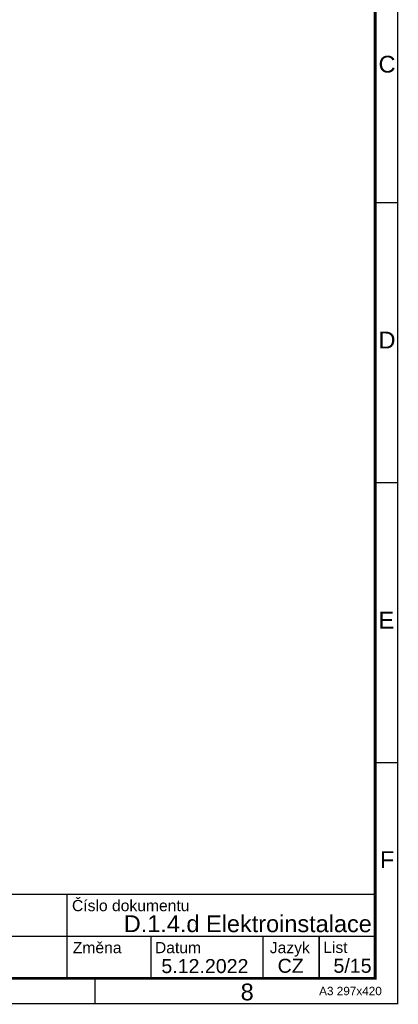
# Model space of a CAD drawing. Extents: x -12025 to 39812, y -28775 to 12.
# Tile 10 of 11: x 33057 to 39812, y -28613 to -11036. Entities that reach past the tile are written whole.
import ezdxf
from ezdxf.enums import TextEntityAlignment as Align

# ---------------------------------------------------------------- set-up
doc = ezdxf.new("R2010")
doc.units = 0
doc.header["$MEASUREMENT"] = 0
doc.layers.add('Ramecek', color=7, linetype='Continuous')
doc.layers.add('Zakladni', color=7, linetype='Continuous')
doc.styles.add('Arial', font='txt')
doc.styles.add('Arial_B', font='txt')
doc.styles.add('Arial_I', font='txt')

# ---------------------------------------------------------------- blocks, each defined once
blk = doc.blocks.new('(7)')
at = {"color": 7, "linetype": 'Continuous', "const_width": 25}
for points in [[(200, 0), (200, -200)], [(200, -200), (0, -200)]]:
    blk.add_lwpolyline(points, dxfattribs=at)
at = {"color": 7, "linetype": 'Continuous', "style": 'Arial_B'}
blk.add_text('OÚ DUKOVANY PŮDA', height=250, dxfattribs=at).set_placement((-13200, 650))
blk.add_text('5', height=250, dxfattribs=at).set_placement((-350, -100), align=Align.RIGHT)

msp = doc.modelspace()

# ---------------------------------------------------------------- linework, layer by layer
at = {"layer": 'Ramecek', "color": 7, "linetype": 'Continuous'}
for points, const_width in [([(0, -28600), (39800, -28600), (39800, 0), (0, 0)], 25), ([(400, -28150), (39400, -28150), (39400, -450), (400, -450)], 50)]:
    msp.add_lwpolyline(points, close=True, dxfattribs=dict(at, const_width=const_width))
at = {"layer": 'Ramecek', "color": 7, "linetype": 'Continuous', "const_width": 25}
for points in [[(39800, -14300), (39400, -14300)], [(39800, -19300), (39400, -19300)], [(39800, -24300), (39400, -24300)], [(25900, -26650), (39400, -26650)], [(33900, -26650), (33900, -28150)], [(25900, -27400), (39400, -27400)], [(35400, -27400), (35400, -28150)], [(37400, -27400), (37400, -28150)], [(38400, -27400), (38400, -28150)], [(34400, -28150), (34400, -28594)]]:
    msp.add_lwpolyline(points, dxfattribs=at)

# ---------------------------------------------------------------- block references
at = {"layer": 'Zakladni', "color": 7, "linetype": 'Continuous'}
msp.add_blockref('(7)', (39200, -27950), dxfattribs=at)

# ---------------------------------------------------------------- texts
at = {"layer": 'Ramecek', "color": 7, "linetype": 'Continuous'}
for s, height, style, p in [('C', 300, 'Arial', (39460, -11980)), ('D', 300, 'Arial', (39460, -16905)), ('E', 300, 'Arial', (39460, -21905)), ('F', 300, 'Arial', (39485, -26180)), ('Číslo dokumentu', 200, 'Arial', (33990, -26950)), ('Změna', 200, 'Arial', (34005, -27700)), ('Datum', 200, 'Arial', (35470, -27700)), ('Jazyk', 200, 'Arial', (37520, -27700)), ('List', 200, 'Arial', (38473, -27697)), ('5.12.2022', 250, 'Arial_B', (35585, -28055)), ('/15', 250, 'Arial_B', (38850, -28050)), ('8', 300, 'Arial', (37000, -28542)), ('A3 297x420', 150, 'Arial_I', (38400, -28450))]:
    msp.add_text(s, height=height, dxfattribs=dict(at, style=style)).set_placement(p)
at = {"layer": 'Ramecek', "color": 7, "linetype": 'Continuous', "style": 'Arial_B'}
for s, height, p in [('D.1.4.d Elektroinstalace', 300, (39340, -27324)), ('CZ', 250, (38125, -28050))]:
    msp.add_text(s, height=height, dxfattribs=at).set_placement(p, align=Align.RIGHT)

doc.saveas('drawing.dxf')
